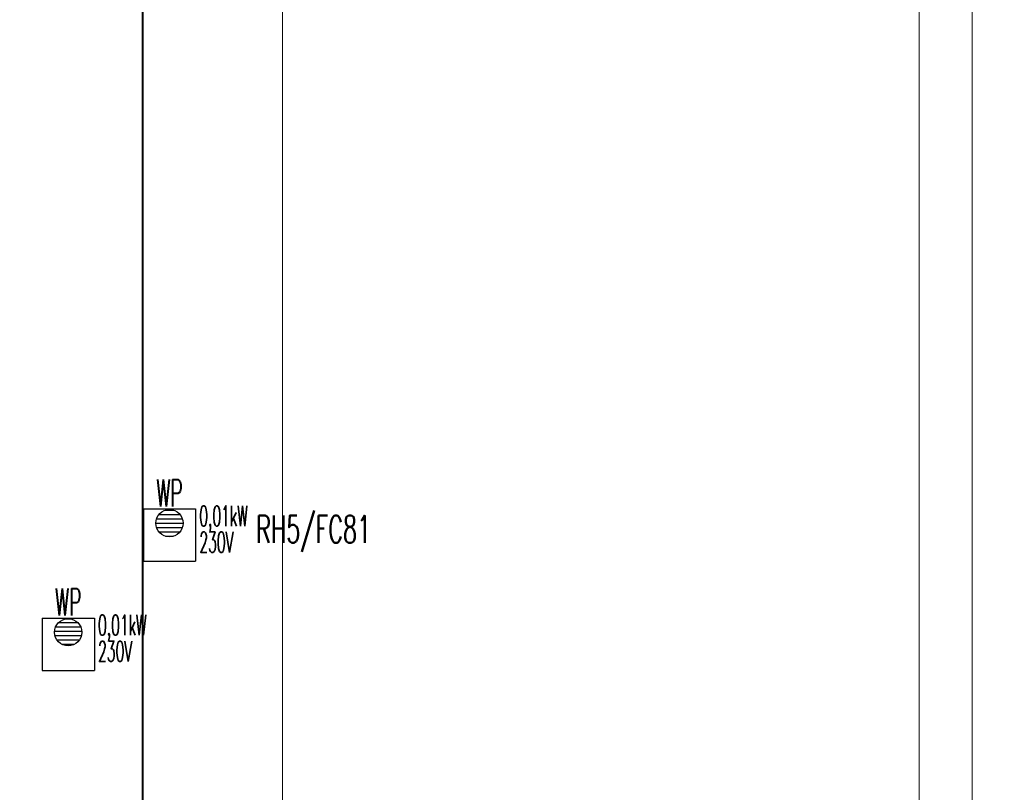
# Model space of a CAD drawing. Header units: millimetres. Extents: x -7955266 to 72030, y -46136 to 9299934.
# Tile 132 of 203: x -5103226 to -5088765, y 6514933 to 6526285. Entities that reach past the tile are written whole.
import ezdxf
from ezdxf.enums import TextEntityAlignment as Align

# ---------------------------------------------------------------- set-up
doc = ezdxf.new("R2010")
doc.units = ezdxf.units.MM
doc.header["$LTSCALE"] = 10
for name, color, linetype, lineweight in [('!XREF', 8, 'Continuous', 5), ('BMS_urzadzenia_nr_obw_magistrala', 140, 'Continuous', 13), ('BMS_urzadzenia_WE_WY', 30, 'Continuous', 20), ('IE_ATRYBUTY_ BLOCK_1', 7, 'Continuous', 25), ('IE_ATRYBUTY_ BLOCK_2', 7, 'Continuous', 18), ('IE_urzadzenia', 30, 'Continuous', 25), ('IE_urzadzenia_nr_obw', 94, 'Continuous', 20), ('IE_zwody', 140, 'Continuous', 40), ('XREF_E_PRZ24002_rzut dachu$0$0-DACH-ISTN', 8, 'Continuous', 5), ('XREF_E_PRZ24002_rzut dachu$0$DO-HALA-WYMIAR', 8, 'Continuous', 5)]:
    doc.layers.add(name, color=color, linetype=linetype, lineweight=lineweight)
doc.styles.add('ROMANS', font='romans.shx', dxfattribs={"width": 0.8})
doc.styles.add('XREF_E_PRZ24002_rzut dachu$0$CP_ATTR', font='ROMANS.SHX')
doc.styles.add('XREF_E_PRZ24002_rzut dachu$0$ROMANS', font='romans.shx', dxfattribs={"width": 0.8})
doc.dimstyles.new('XREF_E_PRZ24002_rzut dachu$0$STANDARD', dxfattribs={"dimscale": 1.4, "dimtxt": 21, "dimasz": 0.5, "dimexe": 0.2, "dimexo": 0.1, "dimgap": 6, "dimtad": 1, "dimdec": 1, "dimrnd": 0.5, "dimzin": 12, "dimdsep": 46, "dimtxsty": 'XREF_E_PRZ24002_rzut dachu$0$ROMANS', "dimblk1": 'XREF_E_PRZ24002_rzut dachu$0$Q', "dimblk2": 'XREF_E_PRZ24002_rzut dachu$0$Q', "dimsah": 1, "dimcen": 0.5, "dimse1": 1, "dimse2": 1, "dimclrd": 8, "dimclre": 8, "dimclrt": 7, "dimadec": 0, "dimazin": 0, "dimtfac": 1, "dimtdec": 1, "dimtix": 1, "dimtmove": 2, "dimatfit": 3, "dimldrblk": 'XREF_E_PRZ24002_rzut dachu$0$Q', "dimfxl": 1, "dimtolj": 1, "dimtzin": 12, "dimarcsym": 0})

# ---------------------------------------------------------------- blocks, each defined once
blk = doc.blocks.new('XREF_E_PRZ24002_rzut dachu$0$Q')
for p, q in [((0, 20), (0, -20)), ((10.6, 10.6), (-10.6, -10.6))]:
    blk.add_line(p, q)
blk = doc.blocks.new('*D268')
at = {"layer": 'XREF_E_PRZ24002_rzut dachu$0$DO-HALA-WYMIAR', "color": 8, "lineweight": -2, "transparency": 16777216}
blk.add_line((-268247.4, 250493.3), (-268247.4, 259039.3), dxfattribs=at)
at = {"layer": 'XREF_E_PRZ24002_rzut dachu$0$DO-HALA-WYMIAR', "color": 8, "linetype": 'ByBlock', "lineweight": -2, "transparency": 16777216}
for p, rotation in [((-268247.4, 259040.3), 90), ((-268247.4, 250492.3), 270)]:
    blk.add_blockref('XREF_E_PRZ24002_rzut dachu$0$Q', p, dxfattribs=dict(at, rotation=rotation))
at = {"layer": 'XREF_E_PRZ24002_rzut dachu$0$DO-HALA-WYMIAR', "color": 7, "transparency": 16777216, "insert": (-268280.4, 254766.3), "char_height": 42, "attachment_point": 5, "rotation": 90, "style": 'XREF_E_PRZ24002_rzut dachu$0$ROMANS'}
blk.add_mtext('\\A1;8548', dxfattribs=at)
blk = doc.blocks.new('*D370')
at = {"layer": 'XREF_E_PRZ24002_rzut dachu$0$DO-HALA-WYMIAR', "color": 8, "lineweight": -2, "transparency": 16777216}
blk.add_line((-267234.5, 251181.3), (-267234.5, 258579.3), dxfattribs=at)
at = {"layer": 'XREF_E_PRZ24002_rzut dachu$0$DO-HALA-WYMIAR', "color": 8, "linetype": 'ByBlock', "lineweight": -2, "transparency": 16777216}
for p, rotation in [((-267234.5, 258580.3), 90), ((-267234.5, 251180.3), 270)]:
    blk.add_blockref('XREF_E_PRZ24002_rzut dachu$0$Q', p, dxfattribs=dict(at, rotation=rotation))
at = {"layer": 'XREF_E_PRZ24002_rzut dachu$0$DO-HALA-WYMIAR', "color": 7, "transparency": 16777216, "insert": (-267267.5, 254880.3), "char_height": 42, "attachment_point": 5, "rotation": 90, "style": 'XREF_E_PRZ24002_rzut dachu$0$ROMANS'}
blk.add_mtext('\\A1;7400', dxfattribs=at)
blk = doc.blocks.new('*D371')
at = {"layer": 'XREF_E_PRZ24002_rzut dachu$0$DO-HALA-WYMIAR', "color": 8, "lineweight": -2, "transparency": 16777216}
blk.add_line((-267311.9, 251173.3), (-267311.9, 258587.3), dxfattribs=at)
at = {"layer": 'XREF_E_PRZ24002_rzut dachu$0$DO-HALA-WYMIAR', "color": 8, "linetype": 'ByBlock', "lineweight": -2, "transparency": 16777216}
for p, rotation in [((-267311.9, 258588.3), 90), ((-267311.9, 251172.3), 270)]:
    blk.add_blockref('XREF_E_PRZ24002_rzut dachu$0$Q', p, dxfattribs=dict(at, rotation=rotation))
at = {"layer": 'XREF_E_PRZ24002_rzut dachu$0$DO-HALA-WYMIAR', "color": 7, "transparency": 16777216, "insert": (-267344.9, 254880.3), "char_height": 42, "attachment_point": 5, "rotation": 90, "style": 'XREF_E_PRZ24002_rzut dachu$0$ROMANS'}
blk.add_mtext('\\A1;7416', dxfattribs=at)
blk = doc.blocks.new('urzadzenie_wpust dachowy')
h = blk.add_hatch()
h.set_pattern_fill('ANSI31', color=256, scale=10, angle=315, style=0)
h.set_pattern_definition([(0, (3e-14, -297.45), (1e-14, 31.75), [])])
edge = h.paths.add_edge_path()
edge.add_arc((-0.6, -104.3), 100, 0, 360)
for p, q in [((-191.9, 0), (191.9, 0)), ((-191.9, 0), (-191.9, -384)), ((191.9, 0), (191.9, -384)), ((-191.9, -384), (191.9, -384))]:
    blk.add_line(p, q)
blk.add_circle((-0.6, -104.3), 100)
at = {"layer": 'BMS_urzadzenia_nr_obw_magistrala', "style": 'ROMANS', "width": 0.5, "flags": 8}
blk.add_attdef('ADR_BMS', (238.6, -152.5), '', height=150, dxfattribs=at)
at = {"layer": 'BMS_urzadzenia_WE_WY', "style": 'ROMANS', "width": 0.5, "flags": 8}
blk.add_attdef('BMS_WE_WY', (238.6, -357.6), '', height=150, dxfattribs=at)
at = {"layer": 'IE_ATRYBUTY_ BLOCK_1', "style": 'ROMANS', "width": 0.5, "flags": 8}
blk.add_attdef('TYP', text='', height=200, dxfattribs=at).set_placement((-0.6, 17.8), align=Align.CENTER)
at = {"layer": 'IE_ATRYBUTY_ BLOCK_2', "style": 'ROMANS', "width": 0.5, "flags": 8}
for tag, p in [('OPIS1', (-0.6, -365.8)), ('OPIS2', (-0.6, -758.8))]:
    blk.add_attdef(tag, text='', height=150, dxfattribs=at).set_placement(p, align=Align.CENTER)
at = {"layer": 'IE_urzadzenia_nr_obw', "style": 'ROMANS', "width": 0.5, "flags": 8}
blk.add_attdef('NR_OBW', text='', height=150, dxfattribs=at).set_placement((-0.6, -570), align=Align.CENTER)
blk = doc.blocks.new('XREF_E_PRZ24002_rzut dachu')
at = {"layer": 'XREF_E_PRZ24002_rzut dachu$0$0-DACH-ISTN', "linetype": 'ByBlock', "style": 'XREF_E_PRZ24002_rzut dachu$0$CP_ATTR', "flags": 9}
for tag, p, height, width in [('NAME', (-279644.05, 267204.19), 0.01, 3.078589), ('PRODUCER', (-279644.05, 267204.19), 0.01, 3.078589), ('PRODUCT-TYPE', (-279644.05, 267204.19), 0.01, 3.078589), ('ARTICLE', (-279644.05, 267204.19), 0.01, 3.078589), ('FLOW', (-279644.05, 267204.19), 0.01, 3.078589), ('OTHER', (-279644.05, 267204.19), 0.01, 3.078589), ('NAME', (-279398.18, 267206.19), 0.01, 2.430116), ('PRODUCER', (-279398.18, 267206.19), 0.01, 2.430116), ('PRODUCT-TYPE', (-279398.18, 267206.19), 0.01, 2.430116), ('ARTICLE', (-279398.18, 267206.19), 0.01, 2.430116), ('FLOW', (-279398.18, 267206.19), 0.01, 2.430116), ('OTHER', (-279398.18, 267206.19), 0.01, 2.430116), ('NAME', (-279880.82, 267079.33), 0.01, 0.520644), ('PRODUCER', (-279880.82, 267079.33), 0.01, 0.520644), ('PRODUCT-TYPE', (-279880.82, 267079.33), 0.01, 0.520644), ('ARTICLE', (-279880.82, 267079.33), 0.01, 0.520644), ('FLOW', (-279880.82, 267079.33), 0.01, 0.520644), ('OTHER', (-279880.82, 267079.33), 0.01, 0.520644), ('NAME', (-279828.75, 267079.33), 0.0001, 1), ('PRODUCER', (-279828.75, 267079.33), 0.0001, 1), ('PRODUCT-TYPE', (-279828.75, 267079.33), 0.0001, 1), ('ARTICLE', (-279828.75, 267079.33), 0.0001, 1), ('FLOW', (-279828.75, 267079.33), 0.0001, 1), ('OTHER', (-279828.75, 267079.33), 0.0001, 1), ('NAME', (-279558.18, 266590.11), 0.0001, 1), ('PRODUCER', (-279558.18, 266590.11), 0.0001, 1), ('PRODUCT-TYPE', (-279558.18, 266590.11), 0.0001, 1), ('ARTICLE', (-279558.18, 266590.11), 0.0001, 1), ('FLOW', (-279558.18, 266590.11), 0.0001, 1), ('OTHER', (-279558.18, 266590.11), 0.0001, 1), ('NAME', (-280739.27, 251288.91), 0.0001, 1), ('PRODUCER', (-280739.27, 251288.91), 0.0001, 1), ('PRODUCT-TYPE', (-280739.27, 251288.91), 0.0001, 1), ('ARTICLE', (-280739.27, 251288.91), 0.0001, 1), ('FLOW', (-280739.27, 251288.91), 0.0001, 1), ('OTHER', (-280739.27, 251288.91), 0.0001, 1), ('NAME', (-280605.65, 251288.91), 0.0001, 1), ('PRODUCER', (-280605.65, 251288.91), 0.0001, 1), ('PRODUCT-TYPE', (-280605.65, 251288.91), 0.0001, 1), ('ARTICLE', (-280605.65, 251288.91), 0.0001, 1), ('FLOW', (-280605.65, 251288.91), 0.0001, 1), ('OTHER', (-280605.65, 251288.91), 0.0001, 1), ('NAME', (-279957.38, 251288.91), 0.0001, 1), ('PRODUCER', (-279957.38, 251288.91), 0.0001, 1), ('PRODUCT-TYPE', (-279957.38, 251288.91), 0.0001, 1), ('ARTICLE', (-279957.38, 251288.91), 0.0001, 1), ('FLOW', (-279957.38, 251288.91), 0.0001, 1), ('OTHER', (-279957.38, 251288.91), 0.0001, 1)]:
    blk.add_attdef(tag, p, '', height=height, dxfattribs=dict(at, width=width))
for tag, p, height, rotation, width in [('PRODUCT-TYPE', (-279196.19, 267204.19), 0.0001, 180, 1), ('NAME', (-279196.19, 267204.19), 0.0001, 180, 1), ('PRODUCER', (-279196.19, 267204.19), 0.0001, 180, 1), ('ARTICLE', (-279196.19, 267204.19), 0.0001, 180, 1), ('FLOW', (-279196.19, 267204.19), 0.0001, 180, 1), ('OTHER', (-279196.19, 267204.19), 0.0001, 180, 1), ('PRODUCT-TYPE', (-279109.07, 267204.19), 0.015, 180, 0.580797), ('PRODUCER', (-279109.07, 267204.19), 0.015, 180, 0.580797), ('ARTICLE', (-279109.07, 267204.19), 0.015, 180, 0.580797), ('NAME', (-279109.07, 267204.19), 0.015, 180, 0.580797), ('FLOW', (-279109.07, 267204.19), 0.015, 180, 0.580797), ('OTHER', (-279109.07, 267204.19), 0.015, 180, 0.580797), ('NAME', (-279015.17, 267206.19), 0.0001, 180, 1), ('PRODUCER', (-279015.17, 267206.19), 0.0001, 180, 1), ('PRODUCT-TYPE', (-279015.17, 267206.19), 0.0001, 180, 1), ('ARTICLE', (-279015.17, 267206.19), 0.0001, 180, 1), ('FLOW', (-279015.17, 267206.19), 0.0001, 180, 1), ('OTHER', (-279015.17, 267206.19), 0.0001, 180, 1), ('PRODUCT-TYPE', (-278926.22, 267206.19), 0.015, 180, 0.592965), ('PRODUCER', (-278926.22, 267206.19), 0.015, 180, 0.592965), ('ARTICLE', (-278926.22, 267206.19), 0.015, 180, 0.592965), ('NAME', (-278926.22, 267206.19), 0.015, 180, 0.592965), ('FLOW', (-278926.22, 267206.19), 0.015, 180, 0.592965), ('OTHER', (-278926.22, 267206.19), 0.015, 180, 0.592965), ('NAME', (-281343.26, 251313.16), 0.0001, 180, 1), ('PRODUCER', (-281343.26, 251313.16), 0.0001, 180, 1), ('PRODUCT-TYPE', (-281343.26, 251313.16), 0.0001, 180, 1), ('ARTICLE', (-281343.26, 251313.16), 0.0001, 180, 1), ('FLOW', (-281343.26, 251313.16), 0.0001, 180, 1), ('OTHER', (-281343.26, 251313.16), 0.0001, 180, 1), ('NAME', (-281440.06, 251297.51), 0.0001, 135, 1), ('PRODUCER', (-281440.06, 251297.51), 0.0001, 135, 1), ('PRODUCT-TYPE', (-281440.06, 251297.51), 0.0001, 135, 1), ('ARTICLE', (-281440.06, 251297.51), 0.0001, 135, 1), ('FLOW', (-281440.06, 251297.51), 0.0001, 135, 1), ('OTHER', (-281440.06, 251297.51), 0.0001, 135, 1), ('NAME', (-281127.88, 251288.91), 0.0001, 180, 1), ('PRODUCER', (-281127.88, 251288.91), 0.0001, 180, 1), ('PRODUCT-TYPE', (-281127.88, 251288.91), 0.0001, 180, 1), ('ARTICLE', (-281127.88, 251288.91), 0.0001, 180, 1), ('FLOW', (-281127.88, 251288.91), 0.0001, 180, 1), ('OTHER', (-281127.88, 251288.91), 0.0001, 180, 1), ('NAME', (-281411.29, 251268.73), 0.0001, 315, 1), ('PRODUCER', (-281411.29, 251268.73), 0.0001, 315, 1), ('PRODUCT-TYPE', (-281411.29, 251268.73), 0.0001, 315, 1), ('ARTICLE', (-281411.29, 251268.73), 0.0001, 315, 1), ('FLOW', (-281411.29, 251268.73), 0.0001, 315, 1), ('OTHER', (-281411.29, 251268.73), 0.0001, 315, 1)]:
    blk.add_attdef(tag, p, '', height=height, rotation=rotation, dxfattribs=dict(at, width=width))
at = {"layer": 'XREF_E_PRZ24002_rzut dachu$0$0-DACH-ISTN', "linetype": 'ByBlock', "style": 'XREF_E_PRZ24002_rzut dachu$0$CP_ATTR', "text_generation_flag": 4, "width": 1, "flags": 9}
for tag, p, rotation in [('NAME', (-279463.18, 267141.19), 90), ('PRODUCER', (-279463.18, 267141.19), 90), ('PRODUCT-TYPE', (-279463.18, 267141.19), 90), ('ARTICLE', (-279463.18, 267141.19), 90), ('FLOW', (-279463.18, 267141.19), 90), ('OTHER', (-279463.18, 267141.19), 90), ('NAME', (-281127.88, 251288.91), 180), ('PRODUCER', (-281127.88, 251288.91), 180), ('PRODUCT-TYPE', (-281127.88, 251288.91), 180), ('ARTICLE', (-281127.88, 251288.91), 180), ('FLOW', (-281127.88, 251288.91), 180), ('OTHER', (-281127.88, 251288.91), 180)]:
    blk.add_attdef(tag, p, '', height=0.0001, rotation=rotation, dxfattribs=at)
at = {"layer": 'XREF_E_PRZ24002_rzut dachu$0$0-DACH-ISTN', "linetype": 'ByBlock', "style": 'XREF_E_PRZ24002_rzut dachu$0$CP_ATTR', "flags": 9}
for tag, p, height, rotation in [('PRODUCT-TYPE', (-279586.68, 266526.19), 0.0025, 180), ('PRODUCER', (-279586.68, 266526.19), 0.0025, 180), ('ARTICLE', (-279586.68, 266526.19), 0.0025, 180), ('NAME', (-279586.68, 266526.19), 0.0025, 180), ('FLOW', (-279586.68, 266526.19), 0.0025, 180), ('OTHER', (-279586.68, 266526.19), 0.0025, 180), ('NAME', (-281440.06, 251297.51), 0.0001, 315), ('PRODUCER', (-281440.06, 251297.51), 0.0001, 315), ('PRODUCT-TYPE', (-281440.06, 251297.51), 0.0001, 315), ('ARTICLE', (-281440.06, 251297.51), 0.0001, 315), ('FLOW', (-281440.06, 251297.51), 0.0001, 315), ('OTHER', (-281440.06, 251297.51), 0.0001, 315), ('NAME', (-281117.1, 251288.91), 0.0001, 180), ('PRODUCER', (-281117.1, 251288.91), 0.0001, 180), ('PRODUCT-TYPE', (-281117.1, 251288.91), 0.0001, 180), ('ARTICLE', (-281117.1, 251288.91), 0.0001, 180), ('FLOW', (-281117.1, 251288.91), 0.0001, 180), ('OTHER', (-281117.1, 251288.91), 0.0001, 180), ('NAME', (-280739.27, 251288.91), 0.0001, 180), ('PRODUCER', (-280739.27, 251288.91), 0.0001, 180), ('PRODUCT-TYPE', (-280739.27, 251288.91), 0.0001, 180), ('ARTICLE', (-280739.27, 251288.91), 0.0001, 180), ('FLOW', (-280739.27, 251288.91), 0.0001, 180), ('OTHER', (-280739.27, 251288.91), 0.0001, 180), ('NAME', (-279957.38, 251288.91), 0.0001, 180), ('PRODUCER', (-279957.38, 251288.91), 0.0001, 180), ('PRODUCT-TYPE', (-279957.38, 251288.91), 0.0001, 180), ('ARTICLE', (-279957.38, 251288.91), 0.0001, 180), ('FLOW', (-279957.38, 251288.91), 0.0001, 180), ('OTHER', (-279957.38, 251288.91), 0.0001, 180)]:
    blk.add_attdef(tag, p, '', height=height, rotation=rotation, dxfattribs=at)
at = {"layer": 'XREF_E_PRZ24002_rzut dachu$0$0-DACH-ISTN', "linetype": 'ByBlock', "style": 'XREF_E_PRZ24002_rzut dachu$0$CP_ATTR'}
for tag, p, height, flags in [('GROUP', (-281520.03, 251451.25), 0.00005, 1), ('NUMBER', (-281520.03, 251451.25), 0.00005, 1), ('PRODUCER', (-281520.03, 251451.25), 0.00005, 1), ('ARTICLE', (-281520.03, 251451.25), 0.00005, 1), ('PRODUCT-TYPE', (-281520.03, 251451.25), 0.00005, 1), ('ORDER-NO', (-281520.03, 251451.25), 0.00005, 1), ('CHARACTER', (-281520.03, 251451.25), 0.00005, 1), ('DN', (-281520.03, 251451.25), 0.00005, 1), ('NAME', (-281520.03, 251451.25), 0.00005, 1), ('TEMPERATURE', (-281520.03, 251451.25), 0.00005, 1), ('FLOW', (-281520.03, 251451.25), 0.00005, 1), ('POWER', (-281520.03, 251451.25), 0.00005, 1), ('VOLTAGE', (-281520.03, 251451.25), 0.00005, 1), ('WEIGHT', (-281520.03, 251451.25), 0.00005, 1), ('PN', (-281520.03, 251451.25), 0.00005, 1), ('H', (-281520.03, 251451.25), 0.00005, 1), ('VAL', (-281520.03, 251451.25), 0.00005, 1), ('NAME', (-281343.26, 251313.16), 0.0001, 9), ('PRODUCER', (-281343.26, 251313.16), 0.0001, 9), ('PRODUCT-TYPE', (-281343.26, 251313.16), 0.0001, 9), ('ARTICLE', (-281343.26, 251313.16), 0.0001, 9), ('FLOW', (-281343.26, 251313.16), 0.0001, 9), ('OTHER', (-281343.26, 251313.16), 0.0001, 9), ('NAME', (-281127.88, 251288.91), 0.0001, 9), ('PRODUCER', (-281127.88, 251288.91), 0.0001, 9), ('PRODUCT-TYPE', (-281127.88, 251288.91), 0.0001, 9), ('ARTICLE', (-281127.88, 251288.91), 0.0001, 9), ('FLOW', (-281127.88, 251288.91), 0.0001, 9), ('OTHER', (-281127.88, 251288.91), 0.0001, 9), ('NAME', (-280750.05, 251288.91), 0.0001, 9), ('PRODUCER', (-280750.05, 251288.91), 0.0001, 9), ('PRODUCT-TYPE', (-280750.05, 251288.91), 0.0001, 9), ('ARTICLE', (-280750.05, 251288.91), 0.0001, 9), ('FLOW', (-280750.05, 251288.91), 0.0001, 9), ('OTHER', (-280750.05, 251288.91), 0.0001, 9), ('NAME', (-280647.27, 251288.91), 0.0001, 9), ('PRODUCER', (-280647.27, 251288.91), 0.0001, 9), ('PRODUCT-TYPE', (-280647.27, 251288.91), 0.0001, 9), ('ARTICLE', (-280647.27, 251288.91), 0.0001, 9), ('FLOW', (-280647.27, 251288.91), 0.0001, 9), ('OTHER', (-280647.27, 251288.91), 0.0001, 9), ('NAME', (-281393.61, 251261.41), 0.0001, 9), ('PRODUCER', (-281393.61, 251261.41), 0.0001, 9), ('PRODUCT-TYPE', (-281393.61, 251261.41), 0.0001, 9), ('ARTICLE', (-281393.61, 251261.41), 0.0001, 9), ('FLOW', (-281393.61, 251261.41), 0.0001, 9), ('OTHER', (-281393.61, 251261.41), 0.0001, 9), ('GROUP', (-281345.5, 250753.98), 0.00005, 1), ('NUMBER', (-281345.5, 250753.98), 0.00005, 1), ('PRODUCER', (-281345.5, 250753.98), 0.00005, 1), ('ARTICLE', (-281345.5, 250753.98), 0.00005, 1), ('PRODUCT-TYPE', (-281345.5, 250753.98), 0.00005, 1), ('ORDER-NO', (-281345.5, 250753.98), 0.00005, 1), ('CHARACTER', (-281345.5, 250753.98), 0.00005, 1), ('DN', (-281345.5, 250753.98), 0.00005, 1), ('NAME', (-281345.5, 250753.98), 0.00005, 1), ('TEMPERATURE', (-281345.5, 250753.98), 0.00005, 1), ('FLOW', (-281345.5, 250753.98), 0.00005, 1), ('POWER', (-281345.5, 250753.98), 0.00005, 1), ('VOLTAGE', (-281345.5, 250753.98), 0.00005, 1), ('WEIGHT', (-281345.5, 250753.98), 0.00005, 1), ('PN', (-281345.5, 250753.98), 0.00005, 1), ('H', (-281345.5, 250753.98), 0.00005, 1), ('VAL', (-281345.5, 250753.98), 0.00005, 1)]:
    blk.add_attdef(tag, p, '', height=height, dxfattribs=dict(at, flags=flags))
at = {"layer": 'XREF_E_PRZ24002_rzut dachu$0$0-DACH-ISTN', "linetype": 'ByBlock', "style": 'XREF_E_PRZ24002_rzut dachu$0$CP_ATTR', "text_generation_flag": 4, "width": 1, "flags": 9}
for tag in ['NAME', 'PRODUCER', 'PRODUCT-TYPE', 'ARTICLE', 'FLOW', 'OTHER']:
    blk.add_attdef(tag, (-280739.27, 251288.91), '', height=0.0001, dxfattribs=at)
at = {"layer": 'XREF_E_PRZ24002_rzut dachu$0$0-DACH-ISTN', "linetype": 'ByBlock', "style": 'XREF_E_PRZ24002_rzut dachu$0$CP_ATTR', "flags": 9}
for tag, p in [('GROUP', (-280584.33, 251288.18)), ('ARTICLE', (-280584.33, 251288.17)), ('PRODUCT-TYPE', (-280584.33, 251288.17)), ('ORDER-NO', (-280584.33, 251288.16)), ('PRODUCER', (-280584.33, 251288.16)), ('NAME', (-280584.32, 251288.18)), ('NUMBER', (-280584.33, 251288.18)), ('TEMPERATURE', (-280584.31, 251288.18)), ('FLOW', (-280584.31, 251288.18)), ('CHARACTER', (-280584.31, 251288.17)), ('POWER', (-280584.31, 251288.16)), ('VOLTAGE', (-280584.31, 251288.16)), ('PN', (-280584.3, 251288.18)), ('OTHER', (-280584.3, 251288.18)), ('DN', (-280584.3, 251288.17))]:
    blk.add_attdef(tag, text='', height=0.002, dxfattribs=at).set_placement(p, align=Align.MIDDLE_LEFT)
at = {"layer": 'XREF_E_PRZ24002_rzut dachu$0$0-DACH-ISTN', "linetype": 'ByBlock', "style": 'XREF_E_PRZ24002_rzut dachu$0$CP_ATTR', "width": 1, "flags": 9}
for tag, height, p in [('GROUP', 0.00158, (-279928.78, 251288.33)), ('ARTICLE', 0.00158, (-279928.78, 251288.33)), ('PRODUCT-TYPE', 0.00158, (-279928.78, 251288.33)), ('ORDER-NO', 0.00157, (-279928.78, 251288.32)), ('PRODUCER', 0.00158, (-279928.78, 251288.32)), ('NAME', 0.00158, (-279928.77, 251288.34)), ('NUMBER', 0.00158, (-279928.78, 251288.34)), ('TEMPERATURE', 0.00158, (-279928.77, 251288.34)), ('OTHER', 0.00158, (-279928.76, 251288.34)), ('CHARACTER', 0.00158, (-279928.76, 251288.33)), ('FLOW', 0.00158, (-279928.76, 251288.33)), ('POWER', 0.00158, (-279928.76, 251288.32)), ('VOLTAGE', 0.00158, (-279928.76, 251288.32)), ('DN', 0.00158, (-279928.75, 251288.33)), ('PN', 0.00158, (-279928.75, 251288.33))]:
    blk.add_attdef(tag, text='', height=height, dxfattribs=at).set_placement(p, align=Align.MIDDLE_LEFT)
at = {"layer": 'XREF_E_PRZ24002_rzut dachu$0$DO-HALA-WYMIAR'}
for base, p1, p2, picture, middle in [((-268247.37, 259040.33), (-268452.68, 250492.33, 0), (-268452.68, 259040.33, 0), '*D268', (-268280.37, 254766.33)), ((-267311.94, 258588.33, 0), (-267237.16, 251172.33, 0), (-267237.16, 258588.33, 0), '*D371', (-267344.94, 254880.33, 0)), ((-267234.46, 258580.33, 0), (-267151.68, 251180.33, 0), (-267151.68, 258580.33, 0), '*D370', (-267267.46, 254880.33, 0))]:
    dim = blk.add_linear_dim(base=base, p1=p1, p2=p2, angle=90, dimstyle='XREF_E_PRZ24002_rzut dachu$0$STANDARD', override={"dimscale": 2}, dxfattribs=at)
    dim.commit()
    dim.dimension.update_dxf_attribs({"geometry": picture, "text_midpoint": middle})

msp = doc.modelspace()

# ---------------------------------------------------------------- linework, layer by layer
at = {"layer": 'IE_zwody'}
msp.add_line((-5101421, 6541458, 0), (-5101421, 6455617, 0), dxfattribs=at)

# ---------------------------------------------------------------- block references
at = {"layer": '!XREF', "xscale": 10, "yscale": 10, "zscale": 10}
msp.add_blockref('XREF_E_PRZ24002_rzut dachu', (-2416894, 3950814, 0), dxfattribs=at)
at = {"layer": 'IE_urzadzenia'}
ref = msp.add_blockref('urzadzenie_wpust dachowy', (-5101026, 6519096), dxfattribs=dict(at, xscale=2, yscale=2, zscale=2))
ref.add_attrib('OPIS1', '0,01kW', dxfattribs={"layer": 'IE_ATRYBUTY_ BLOCK_2', "height": 300, "style": 'ROMANS', "width": 0.5, "flags": 8}).set_placement((-5100232, 6518843), align=Align.CENTER)
ref.add_attrib('OPIS2', '230V', dxfattribs={"layer": 'IE_ATRYBUTY_ BLOCK_2', "height": 300, "style": 'ROMANS', "width": 0.5, "flags": 8}).set_placement((-5100336, 6518458), align=Align.CENTER)
ref.add_attrib('TYP', 'WP', dxfattribs={"layer": 'IE_ATRYBUTY_ BLOCK_1', "height": 400, "style": 'ROMANS', "width": 0.5, "flags": 8}).set_placement((-5101027, 6519131), align=Align.CENTER)
ref = msp.add_blockref('urzadzenie_wpust dachowy', (-5102513, 6517493), dxfattribs=dict(at, xscale=2, yscale=2, zscale=2))
ref.add_attrib('OPIS1', '0,01kW', dxfattribs={"layer": 'IE_ATRYBUTY_ BLOCK_2', "height": 300, "style": 'ROMANS', "width": 0.5, "flags": 8}).set_placement((-5101719, 6517240), align=Align.CENTER)
ref.add_attrib('OPIS2', '230V', dxfattribs={"layer": 'IE_ATRYBUTY_ BLOCK_2', "height": 300, "style": 'ROMANS', "width": 0.5, "flags": 8}).set_placement((-5101824, 6516855), align=Align.CENTER)
ref.add_attrib('TYP', 'WP', dxfattribs={"layer": 'IE_ATRYBUTY_ BLOCK_1', "height": 400, "style": 'ROMANS', "width": 0.5, "flags": 8}).set_placement((-5102514, 6517529), align=Align.CENTER)

# ---------------------------------------------------------------- texts
at = {"layer": 'IE_urzadzenia_nr_obw', "style": 'ROMANS', "width": 0.6}
msp.add_text('RH5/FC81', height=400, dxfattribs=at).set_placement((-5099753, 6518598))

doc.saveas('drawing.dxf')
